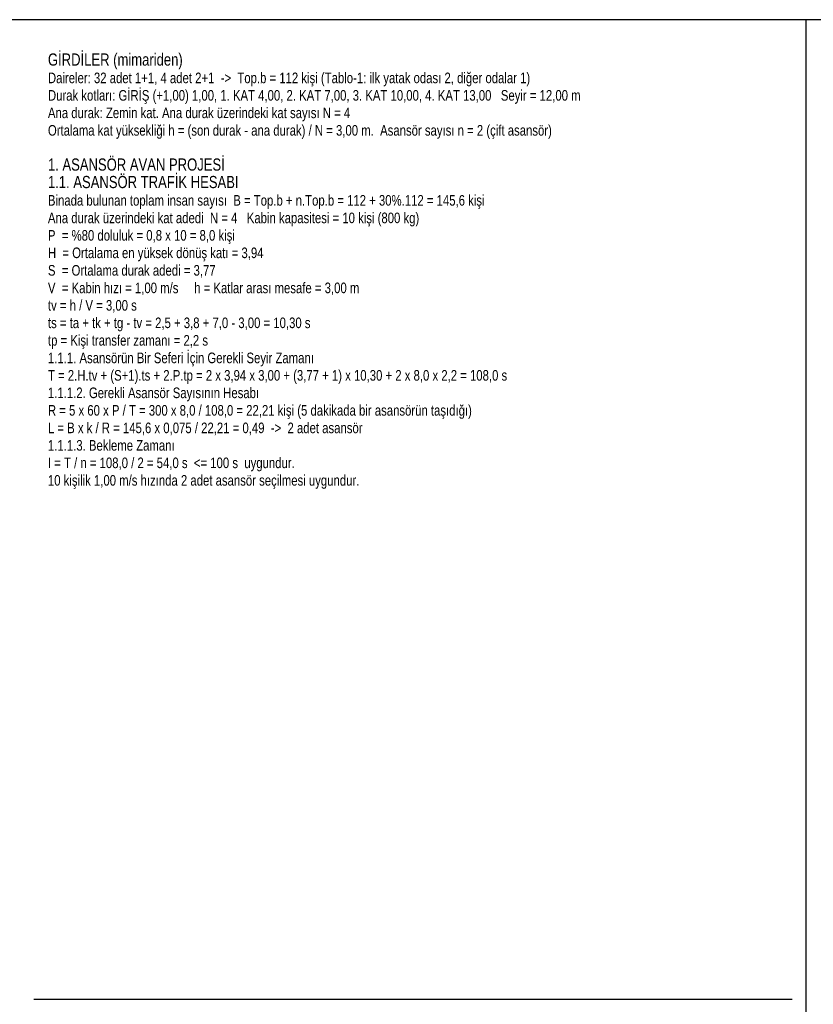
# Model space of a CAD drawing. Header units: centimetres. Extents: x 0 to 13360, y -30 to 2970.
# Tile 9 of 27: x 3155 to 4278, y 1578 to 2970. Entities that reach past the tile are written whole.
import ezdxf

# ---------------------------------------------------------------- set-up
doc = ezdxf.new("R2010")
doc.units = ezdxf.units.CM
for name, color, linetype in [('ASN-ANTET', 4, 'Continuous'), ('ASN-BASLIK', 5, 'Continuous'), ('ASN-CERCEVE', 7, 'Continuous'), ('ASN-YAZI', 4, 'Continuous')]:
    doc.layers.add(name, color=color, linetype=linetype)

msp = doc.modelspace()

# ---------------------------------------------------------------- linework, layer by layer
at = {"layer": 'ASN-ANTET'}
msp.add_line((3175.2, 1585), (4248.2, 1585), dxfattribs=at)
at = {"layer": 'ASN-CERCEVE'}
msp.add_line((4268.2, 0), (4268.2, 2970), dxfattribs=at)
for points in [[(0, 0), (13359.9, 0), (13359.9, 2970), (0, 2970)], [(100, 0), (13334.9, 0), (13334.9, 2970), (100, 2970)]]:
    msp.add_lwpolyline(points, close=True, dxfattribs=at)

# ---------------------------------------------------------------- texts
at = {"layer": 'ASN-BASLIK', "width": 0.8}
for s, p in [('GİRDİLER (mimariden)', (3195.2, 2905)), ('1. ASANSÖR AVAN PROJESİ', (3195.2, 2756.5)), ('1.1. ASANSÖR TRAFİK HESABI', (3195.2, 2731.8))]:
    msp.add_text(s, height=17.25, dxfattribs=at).set_placement(p)
at = {"layer": 'ASN-YAZI', "width": 0.8}
for s, p in [('Daireler: 32 adet 1+1, 4 adet 2+1  ->  Top.b = 112 kişi (Tablo-1: ilk yatak odası 2, diğer odalar 1)', (3195.2, 2880.2)), ('Durak kotları: GİRİŞ (+1,00) 1,00, 1. KAT 4,00, 2. KAT 7,00, 3. KAT 10,00, 4. KAT 13,00   Seyir = 12,00 m', (3195.2, 2855.5)), ('Ana durak: Zemin kat. Ana durak üzerindeki kat sayısı N = 4', (3195.2, 2830.8)), ('Ortalama kat yüksekliği h = (son durak - ana durak) / N = 3,00 m.  Asansör sayısı n = 2 (çift asansör)', (3195.2, 2806)), ('Binada bulunan toplam insan sayısı  B = Top.b + n.Top.b = 112 + 30%.112 = 145,6 kişi', (3195.2, 2707)), ('Ana durak üzerindeki kat adedi  N = 4   Kabin kapasitesi = 10 kişi (800 kg)', (3195.2, 2682.2)), ('P  = %80 doluluk = 0,8 x 10 = 8,0 kişi', (3195.2, 2657.5)), ('H  = Ortalama en yüksek dönüş katı = 3,94', (3195.2, 2632.8)), ('S  = Ortalama durak adedi = 3,77', (3195.2, 2608)), ('V  = Kabin hızı = 1,00 m/s     h = Katlar arası mesafe = 3,00 m', (3195.2, 2583.2)), ('tv = h / V = 3,00 s', (3195.2, 2558.5)), ('ts = ta + tk + tg - tv = 2,5 + 3,8 + 7,0 - 3,00 = 10,30 s', (3195.2, 2533.8)), ('tp = Kişi transfer zamanı = 2,2 s', (3195.2, 2509)), ('1.1.1. Asansörün Bir Seferi İçin Gerekli Seyir Zamanı', (3195.2, 2484.2)), ('T = 2.H.tv + (S+1).ts + 2.P.tp = 2 x 3,94 x 3,00 + (3,77 + 1) x 10,30 + 2 x 8,0 x 2,2 = 108,0 s', (3195.2, 2459.5)), ('1.1.1.2. Gerekli Asansör Sayısının Hesabı', (3195.2, 2434.8)), ('R = 5 x 60 x P / T = 300 x 8,0 / 108,0 = 22,21 kişi (5 dakikada bir asansörün taşıdığı)', (3195.2, 2410)), ('L = B x k / R = 145,6 x 0,075 / 22,21 = 0,49  ->  2 adet asansör', (3195.2, 2385.2)), ('1.1.1.3. Bekleme Zamanı', (3195.2, 2360.5)), ('I = T / n = 108,0 / 2 = 54,0 s  <= 100 s  uygundur.', (3195.2, 2335.8)), ('10 kişilik 1,00 m/s hızında 2 adet asansör seçilmesi uygundur.', (3195.2, 2311))]:
    msp.add_text(s, height=15, dxfattribs=at).set_placement(p)

doc.saveas('drawing.dxf')
